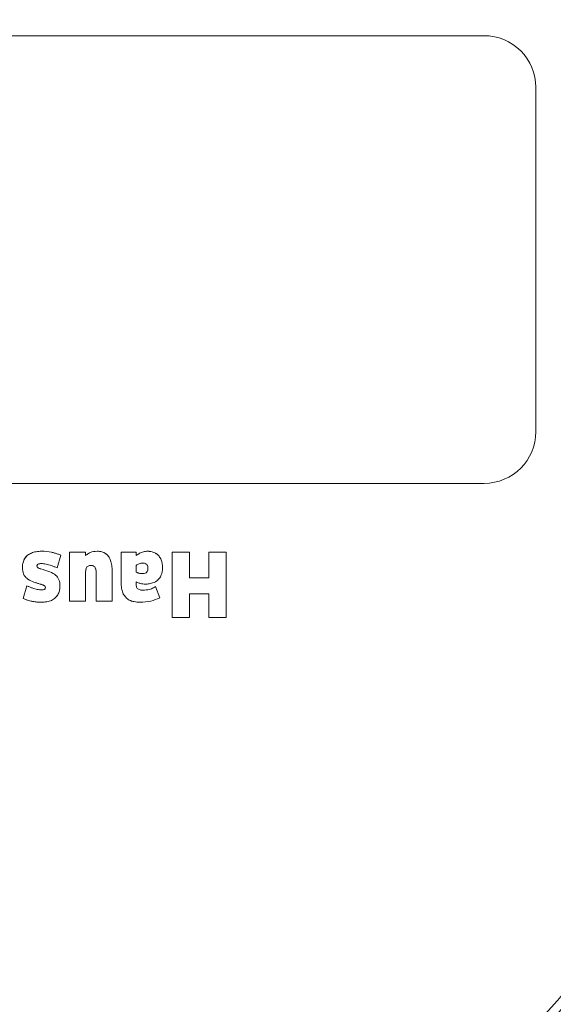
# Model space of a CAD drawing. Header units: centimetres. Extents: x -122 to 72759, y 3298 to 43172.
# Tile 148 of 243: x 30476.74 to 30478.3, y 17226.63 to 17229.49. Entities that reach past the tile are written whole.
import ezdxf
from ezdxf import colors
from ezdxf.entities.mleader import LeaderData, LeaderLine
from ezdxf.math import Vec2, Vec3

# ---------------------------------------------------------------- set-up
doc = ezdxf.new("R2010")
doc.units = ezdxf.units.CM
doc.header["$MEASUREMENT"] = 0
doc.layers.get('0').update_dxf_attribs({"lineweight": 5})
doc.layers.add('IS_ARMATURA', color=7, linetype='Continuous', lineweight=9)
doc.layers.add('IS_INSTAL GAZ_Opis', color=7, linetype='Continuous', lineweight=5)
doc.styles.add('Arial-sanit', font='arial.ttf')

# ---------------------------------------------------------------- blocks, each defined once
blk = doc.blocks.new('G$CD5DA571F')
at = {"color": 0, "linetype": 'Continuous', "lineweight": 0}
for p, q in [((10.48, 24), (20.48, 24)), ((8.98, -22.5), (8.98, 22.5)), ((21.98, 22.5), (21.98, -22.5)), ((23.98, 15), (25.873, 15)), ((23.98, 14.493), (23.98, 15)), ((25.873, 15), (25.873, 14.493)), ((24.726, 14.493), (23.98, 14.493)), ((24.726, 13.934), (24.726, 14.493)), ((25.185, 14.493), (25.185, 13.934)), ((25.873, 14.493), (25.185, 14.493)), ((23.98, 13.428), (23.98, 13.934)), ((23.98, 13.934), (24.726, 13.934)), ((25.185, 13.934), (25.873, 13.934)), ((25.873, 13.934), (25.873, 13.428)), ((25.873, 13.428), (23.98, 13.428)), ((24.979, 12.948), (25.301, 13.069)), ((23.98, 12.384), (24.075, 12.384)), ((23.98, 11.95), (23.98, 12.384)), ((24.364, 12.384), (24.559, 12.384)), ((24.844, 12.384), (24.913, 12.384)), ((24.904, 11.95), (23.98, 11.95)), ((24.532, 11.684), (25.401, 11.684)), ((25.401, 11.684), (25.401, 11.22)), ((25.401, 11.22), (24.595, 11.22)), ((23.98, 10.911), (24.075, 10.911)), ((23.98, 10.448), (23.98, 10.911)), ((24.589, 10.911), (25.401, 10.911)), ((25.401, 10.911), (25.401, 10.448)), ((25.401, 10.448), (23.98, 10.448)), ((24.067, 10.194), (24.435, 10.086)), ((25.328, 9.101), (24.952, 9.203))]:
    blk.add_line(p, q, dxfattribs=at)
blk.add_circle((-21, 1), 174.337)
at = {"color": 0, "linetype": 'Continuous', "lineweight": 0, "extrusion": (0, 1.83697e-16, -1)}
for centre, radius, start, end in [((-15.431, -0.005), 39.5, 112.2295, 155.6985), ((-15.431, -0.005), 39, 112.2295, 157.3801), ((-15.431, -0.005), 38.28, 111.2387, 158.7613), ((-15.431, -0.005), 36.395, 111.9469, 158.0531), ((-10.48, 22.5), 1.5, 0, 90), ((-20.48, 22.5), 1.5, 90, 180), ((-24.135, 12.492), 1.3, 153.6812, 166.0417)]:
    blk.add_arc(centre, radius, start, end, dxfattribs=at)
at = {"color": 0, "linetype": 'Continuous', "lineweight": 0}
for centre, radius, start, end in [((15.431, -0.005), 37.876, 21.3545, 68.6455), ((15.431, -0.005), 32.995, 90, 270), ((15.431, -0.005), 32.991, 90, 270), ((15.431, -0.005), 32.995, 270, 90), ((15.431, -0.005), 32.991, 270, 90), ((15.48, 0), 32.7, 90, 270), ((15.48, 0), 32.7, 270, 90)]:
    blk.add_arc(centre, radius, start, end, dxfattribs=at)
at = {"color": 0, "linetype": 'Continuous', "lineweight": 0, "extrusion": (0, 1.83697e-16, -1)}
for centre, major_axis, ratio, start_param, end_param in [((33.503, 6.538), (9.481, -6.428), 0.179616, 3.020365, 3.181334), ((24.541, 13.109), (0.254, -0.728), 0.355319, -0.794962, -0.483753), ((28.386, 5.143), (3.683, -4.953), 0.228862, 3.087198, 3.20182), ((25.262, 9.055), (0.954, -1.38), 0.65091, 2.386482, 2.604193)]:
    blk.add_ellipse(centre, major_axis=major_axis, ratio=ratio, start_param=start_param, end_param=end_param, dxfattribs=at)
at = {"color": 0, "linetype": 'Continuous', "lineweight": 0}
for centre, major_axis, ratio, start_param, end_param in [((29.079, 9.487), (-5.056, 3.482), 0.24524, -0.052536, 0.019453), ((29.079, 9.487), (-5.056, 3.482), 0.24524, 0.110827, 0.167461), ((24.465, 12.627), (-0.052, -0.253), 0.6389, -1.260564, -0.777951), ((10.923, 2.588), (-14.049, -10.36), 0.169134, 3.01751, 3.074653), ((24.402, 12.541), (0.049, -0.196), 0.521184, -1.334652, -0.787546), ((32.294, 4.928), (-8.275, 6.572), 0.189083, -0.135416, -0.100056), ((32.294, 4.928), (-8.275, 6.572), 0.189083, -0.191453, -0.161348), ((18.792, 1.289), (-6.454, -8.796), 0.185886, 3.230941, 3.277264), ((18.792, 1.289), (-6.454, -8.796), 0.185886, 3.101287, 3.158516), ((24.985, 9.667), (0.0001, -0.073), 0.5586, -3.042512, -2.413142), ((-109.886, -150.591), (-135.162, -160.65), 0.040181, 3.119213, 3.126488), ((-109.886, -150.591), (-135.162, -160.65), 0.040181, 3.103729, 3.111298), ((24.208, 9.761), (0.215, -0.245), 0.413857, -0.348478, 0.047319)]:
    blk.add_ellipse(centre, major_axis=major_axis, ratio=ratio, start_param=start_param, end_param=end_param, dxfattribs=at)
at = {"color": 0, "linetype": 'Continuous', "lineweight": 0, "extrusion": (4.31408e-32, 1.83697e-16, -1)}
blk.add_ellipse((24.322, 12.827), major_axis=(0.465, 0.136), ratio=0.627329, start_param=-1.135533, end_param=-0.653777, dxfattribs=at)
at = {"color": 0, "linetype": 'Continuous', "lineweight": 0, "extrusion": (-1.2326e-32, 1.83697e-16, -1)}
blk.add_ellipse((24.261, 12.399), major_axis=(-0.47, -0.662), ratio=0.655413, start_param=-3.002839, end_param=-2.690459, dxfattribs=at)
at = {"color": 0, "linetype": 'Continuous', "lineweight": 0, "extrusion": (-2.65008e-31, 1.83697e-16, -1)}
blk.add_ellipse((24.737, 12.079), major_axis=(-0.336, -1.163), ratio=0.521101, start_param=-2.38622, end_param=-2.077168, dxfattribs=at)
at = {"color": 0, "linetype": 'Continuous', "lineweight": 0, "extrusion": (1.2326e-31, 1.83697e-16, -1)}
blk.add_ellipse((25.028, 12.425), major_axis=(-0.966, -1.466), ratio=0.32356, start_param=0.201767, end_param=0.456289, dxfattribs=at)
at = {"color": 0, "linetype": 'Continuous', "lineweight": 0, "extrusion": (1.4483e-31, 1.83697e-16, -1)}
blk.add_ellipse((24.819, 8.86), major_axis=(0.027, -1.267), ratio=0.328414, start_param=2.501654, end_param=2.781456, dxfattribs=at)
at = {"color": 0, "linetype": 'Continuous', "lineweight": 0, "extrusion": (-3.08149e-33, 1.83697e-16, -1)}
blk.add_ellipse((25.047, 9.962), major_axis=(0.393, -0.057), ratio=0.500682, start_param=-2.394039, end_param=-1.852974, dxfattribs=at)
at = {"color": 0, "linetype": 'Continuous', "lineweight": 0, "extrusion": (-6.16298e-33, 1.83697e-16, -1)}
for centre, major_axis, ratio, start_param, end_param in [((24.585, 8.9), (-0.19, -1.284), 0.202036, 2.125022, 2.398169), ((25.319, 9.248), (-0.078, -0.235), 0.228647, -2.097526, -1.5638)]:
    blk.add_ellipse(centre, major_axis=major_axis, ratio=ratio, start_param=start_param, end_param=end_param, dxfattribs=at)
at = {"color": 0, "linetype": 'Continuous', "lineweight": 0, "extrusion": (1.60237e-31, 1.83697e-16, -1)}
blk.add_ellipse((24.654, 9.505), major_axis=(-0.118, -0.407), ratio=0.498613, start_param=-1.377432, end_param=-0.883272, dxfattribs=at)
at = {"color": 0, "linetype": 'Continuous', "lineweight": 0, "extrusion": (-4.93038e-32, 1.83697e-16, -1)}
blk.add_ellipse((24.074, 9.789), major_axis=(0.688, -0.578), ratio=0.602806, start_param=0.334581, end_param=0.621947, dxfattribs=at)
at = {"color": 0, "linetype": 'Continuous', "lineweight": 0}
for points, knots in [([(24.075, 13.029), (24.103, 13.056), (24.135, 13.078), (24.171, 13.096), (24.207, 13.114), (24.248, 13.127), (24.293, 13.136), (24.338, 13.145), (24.387, 13.149), (24.441, 13.149)], [0, 0, 0, 0, 0.333333, 0.333333, 0.333333, 0.666667, 0.666667, 0.666667, 1, 1, 1, 1]), ([(24.172, 13.097), (24.172, 13.096), (24.172, 13.096), (24.171, 13.096), (24.135, 13.078), (24.103, 13.056), (24.075, 13.029)], [0.6634177, 0.6634177, 0.6634177, 0.6634177, 0.6666667, 0.6666667, 0.6666667, 1, 1, 1, 1]), ([(24.64, 13.113), (24.659, 13.105), (24.677, 13.096), (24.695, 13.086), (24.712, 13.076), (24.728, 13.064), (24.743, 13.052), (24.759, 13.04), (24.773, 13.027), (24.786, 13.012)], [0, 0, 0, 0, 0.333333, 0.333333, 0.333333, 0.666667, 0.666667, 0.666667, 1, 1, 1, 1]), ([(25.058, 12.766), (25.052, 12.786), (25.046, 12.806), (25.038, 12.826), (25.031, 12.846), (25.022, 12.866), (25.012, 12.886), (25.002, 12.907), (24.991, 12.927), (24.979, 12.948)], [0, 0, 0, 0, 0.333333, 0.333333, 0.333333, 0.666667, 0.666667, 0.666667, 1, 1, 1, 1]), ([(23.986, 12.536), (23.978, 12.555), (23.972, 12.574), (23.967, 12.593), (23.962, 12.613), (23.958, 12.632), (23.955, 12.652), (23.953, 12.672), (23.951, 12.692), (23.951, 12.713)], [0, 0, 0, 0, 0.333333, 0.333333, 0.333333, 0.666667, 0.666667, 0.666667, 1, 1, 1, 1]), ([(24.337, 12.691), (24.327, 12.683), (24.319, 12.674), (24.313, 12.663), (24.307, 12.652), (24.302, 12.64), (24.299, 12.626), (24.296, 12.613), (24.295, 12.598), (24.295, 12.582)], [0, 0, 0, 0, 0.333333, 0.333333, 0.333333, 0.666667, 0.666667, 0.666667, 1, 1, 1, 1]), ([(24.312, 12.662), (24.312, 12.662), (24.313, 12.662), (24.313, 12.662), (24.319, 12.673), (24.327, 12.683), (24.337, 12.691)], [0.6591953, 0.6591953, 0.6591953, 0.6591953, 0.6666667, 0.6666667, 0.6666667, 1, 1, 1, 1]), ([(24.449, 12.726), (24.434, 12.726), (24.419, 12.725), (24.406, 12.722), (24.393, 12.72), (24.38, 12.716), (24.369, 12.711), (24.357, 12.706), (24.347, 12.699), (24.337, 12.691)], [0, 0, 0, 0, 0.333333, 0.333333, 0.333333, 0.666667, 0.666667, 0.666667, 1, 1, 1, 1]), ([(24.599, 12.582), (24.599, 12.604), (24.597, 12.623), (24.591, 12.641), (24.585, 12.659), (24.577, 12.674), (24.565, 12.687), (24.552, 12.7), (24.536, 12.71), (24.516, 12.716), (24.497, 12.723), (24.475, 12.726), (24.449, 12.726)], [0, 0, 0, 0, 0.25, 0.25, 0.25, 0.5, 0.5, 0.5, 0.75, 0.75, 0.75, 1, 1, 1, 1]), ([(24.449, 12.726), (24.471, 12.726), (24.491, 12.723), (24.509, 12.719), (24.51, 12.718), (24.511, 12.718), (24.513, 12.717)], [0, 0, 0, 0, 0.25, 0.25, 0.25, 0.2685588, 0.2685588, 0.2685588, 0.2685588]), ([(24.56, 12.692), (24.572, 12.681), (24.582, 12.666), (24.588, 12.649), (24.589, 12.648), (24.589, 12.648), (24.589, 12.647)], [0.5202885, 0.5202885, 0.5202885, 0.5202885, 0.75, 0.75, 0.75, 0.7564726, 0.7564726, 0.7564726, 0.7564726]), ([(24.589, 12.47), (24.592, 12.481), (24.594, 12.493), (24.596, 12.505), (24.597, 12.517), (24.598, 12.529), (24.598, 12.542), (24.599, 12.555), (24.599, 12.568), (24.599, 12.582)], [0, 0, 0, 0, 0.333333, 0.333333, 0.333333, 0.666667, 0.666667, 0.666667, 1, 1, 1, 1]), ([(24.873, 12.861), (24.88, 12.84), (24.885, 12.818), (24.89, 12.797), (24.894, 12.775), (24.898, 12.754), (24.9, 12.732), (24.902, 12.709), (24.904, 12.687), (24.904, 12.664)], [0, 0, 0, 0, 0.333333, 0.333333, 0.333333, 0.666667, 0.666667, 0.666667, 1, 1, 1, 1]), ([(24.075, 12.384), (24.063, 12.399), (24.051, 12.415), (24.041, 12.431), (24.03, 12.447), (24.021, 12.464), (24.011, 12.481), (24.002, 12.499), (23.994, 12.517), (23.986, 12.536)], [0, 0, 0, 0, 0.333333, 0.333333, 0.333333, 0.666667, 0.666667, 0.666667, 1, 1, 1, 1]), ([(24.559, 12.384), (24.563, 12.393), (24.567, 12.402), (24.571, 12.411), (24.575, 12.42), (24.578, 12.43), (24.581, 12.44), (24.584, 12.45), (24.587, 12.46), (24.589, 12.47)], [0, 0, 0, 0, 0.333333, 0.333333, 0.333333, 0.666667, 0.666667, 0.666667, 1, 1, 1, 1]), ([(24.886, 12.507), (24.883, 12.493), (24.88, 12.479), (24.875, 12.466), (24.871, 12.452), (24.866, 12.439), (24.861, 12.425), (24.856, 12.412), (24.85, 12.398), (24.844, 12.384)], [0, 0, 0, 0, 0.333333, 0.333333, 0.333333, 0.666667, 0.666667, 0.666667, 1, 1, 1, 1]), ([(24.913, 12.384), (24.935, 12.384), (24.955, 12.387), (24.971, 12.39), (24.987, 12.393), (24.999, 12.398), (25.012, 12.404), (25.024, 12.411), (25.035, 12.42), (25.044, 12.432)], [0, 0, 0, 0, 0.333333, 0.333333, 0.333333, 0.666667, 0.666667, 0.666667, 1, 1, 1, 1]), ([(24.988, 12.394), (24.982, 12.393), (24.977, 12.391), (24.97, 12.39), (24.954, 12.387), (24.935, 12.384), (24.913, 12.384)], [0.5370592, 0.5370592, 0.5370592, 0.5370592, 0.6666667, 0.6666667, 0.6666667, 1, 1, 1, 1]), ([(25.044, 12.432), (25.053, 12.444), (25.06, 12.457), (25.066, 12.472), (25.071, 12.486), (25.075, 12.502), (25.077, 12.519), (25.08, 12.536), (25.081, 12.555), (25.081, 12.574)], [0, 0, 0, 0, 0.333333, 0.333333, 0.333333, 0.666667, 0.666667, 0.666667, 1, 1, 1, 1]), ([(25.43, 12.49), (25.43, 12.428), (25.425, 12.371), (25.415, 12.32), (25.404, 12.269), (25.389, 12.223), (25.368, 12.183), (25.347, 12.143), (25.321, 12.108), (25.289, 12.08)], [0, 0, 0, 0, 0.333333, 0.333333, 0.333333, 0.666667, 0.666667, 0.666667, 1, 1, 1, 1]), ([(25.369, 12.185), (25.39, 12.225), (25.405, 12.27), (25.415, 12.321), (25.425, 12.372), (25.43, 12.428), (25.43, 12.49)], [0.3372432, 0.3372432, 0.3372432, 0.3372432, 0.6666667, 0.6666667, 0.6666667, 1, 1, 1, 1]), ([(25.289, 12.08), (25.259, 12.051), (25.225, 12.027), (25.187, 12.008), (25.149, 11.989), (25.106, 11.974), (25.058, 11.965), (25.011, 11.955), (24.96, 11.95), (24.904, 11.95)], [0, 0, 0, 0, 0.333333, 0.333333, 0.333333, 0.666667, 0.666667, 0.666667, 1, 1, 1, 1]), ([(25.061, 11.965), (25.106, 11.975), (25.148, 11.989), (25.185, 12.007), (25.186, 12.008), (25.187, 12.008), (25.187, 12.008)], [0.3439242, 0.3439242, 0.3439242, 0.3439242, 0.6666667, 0.6666667, 0.6666667, 0.6720517, 0.6720517, 0.6720517, 0.6720517]), ([(23.951, 11.247), (23.951, 11.299), (23.958, 11.345), (23.969, 11.386), (23.98, 11.426), (23.996, 11.461), (24.018, 11.493), (24.039, 11.524), (24.067, 11.552), (24.1, 11.576)], [0, 0, 0, 0, 0.333333, 0.333333, 0.333333, 0.666667, 0.666667, 0.666667, 1, 1, 1, 1]), ([(24.1, 11.576), (24.068, 11.553), (24.041, 11.526), (24.019, 11.495), (24.011, 11.483), (24.003, 11.471), (23.997, 11.458)], [0, 0, 0, 0, 0.3333333, 0.3333333, 0.3333333, 0.4619273, 0.4619273, 0.4619273, 0.4619273]), ([(24.1, 11.576), (24.135, 11.601), (24.175, 11.621), (24.219, 11.637), (24.263, 11.653), (24.311, 11.664), (24.363, 11.672), (24.415, 11.68), (24.471, 11.684), (24.532, 11.684)], [0, 0, 0, 0, 0.333333, 0.333333, 0.333333, 0.666667, 0.666667, 0.666667, 1, 1, 1, 1]), ([(24.408, 11.178), (24.398, 11.169), (24.389, 11.159), (24.383, 11.147), (24.376, 11.136), (24.371, 11.124), (24.367, 11.11), (24.364, 11.096), (24.362, 11.081), (24.362, 11.065)], [0, 0, 0, 0, 0.333333, 0.333333, 0.333333, 0.666667, 0.666667, 0.666667, 1, 1, 1, 1]), ([(24.381, 11.145), (24.382, 11.146), (24.382, 11.146), (24.382, 11.146), (24.389, 11.158), (24.398, 11.168), (24.408, 11.178)], [0.6562649, 0.6562649, 0.6562649, 0.6562649, 0.6666667, 0.6666667, 0.6666667, 1, 1, 1, 1]), ([(24.595, 11.22), (24.568, 11.22), (24.543, 11.219), (24.52, 11.216), (24.497, 11.213), (24.477, 11.209), (24.458, 11.203), (24.44, 11.198), (24.422, 11.19), (24.408, 11.178)], [0, 0, 0, 0, 0.333333, 0.333333, 0.333333, 0.666667, 0.666667, 0.666667, 1, 1, 1, 1]), ([(24.457, 11.203), (24.457, 11.203), (24.458, 11.203), (24.459, 11.204), (24.464, 11.205), (24.469, 11.207), (24.474, 11.208)], [0.32169947, 0.32169947, 0.32169947, 0.32169947, 0.33333333, 0.33333333, 0.33333333, 0.42155801, 0.42155801, 0.42155801, 0.42155801]), ([(24.075, 10.911), (24.064, 10.925), (24.053, 10.939), (24.042, 10.954), (24.032, 10.969), (24.022, 10.985), (24.013, 11.001), (24.004, 11.017), (23.995, 11.034), (23.986, 11.052)], [0, 0, 0, 0, 0.333333, 0.333333, 0.333333, 0.666667, 0.666667, 0.666667, 1, 1, 1, 1]), ([(24.362, 11.065), (24.362, 11.049), (24.364, 11.035), (24.367, 11.022), (24.37, 11.008), (24.375, 10.996), (24.382, 10.985), (24.389, 10.973), (24.398, 10.963), (24.408, 10.953)], [0, 0, 0, 0, 0.333333, 0.333333, 0.333333, 0.666667, 0.666667, 0.666667, 1, 1, 1, 1]), ([(24.408, 10.953), (24.398, 10.962), (24.39, 10.973), (24.383, 10.984), (24.382, 10.984), (24.382, 10.985), (24.382, 10.985)], [0, 0, 0, 0, 0.3333333, 0.3333333, 0.3333333, 0.3480552, 0.3480552, 0.3480552, 0.3480552]), ([(24.408, 10.953), (24.422, 10.942), (24.439, 10.934), (24.457, 10.928), (24.475, 10.922), (24.494, 10.918), (24.516, 10.915), (24.538, 10.913), (24.563, 10.911), (24.589, 10.911)], [0, 0, 0, 0, 0.333333, 0.333333, 0.333333, 0.666667, 0.666667, 0.666667, 1, 1, 1, 1]), ([(24.471, 10.923), (24.466, 10.925), (24.461, 10.926), (24.456, 10.928), (24.456, 10.928), (24.455, 10.928), (24.454, 10.928)], [0.5761382, 0.5761382, 0.5761382, 0.5761382, 0.6666667, 0.6666667, 0.6666667, 0.6787619, 0.6787619, 0.6787619, 0.6787619]), ([(23.982, 9.922), (23.988, 9.952), (23.996, 9.982), (24.004, 10.012), (24.012, 10.042), (24.022, 10.072), (24.032, 10.103), (24.043, 10.133), (24.054, 10.163), (24.067, 10.194)], [0, 0, 0, 0, 0.333333, 0.333333, 0.333333, 0.666667, 0.666667, 0.666667, 1, 1, 1, 1]), ([(24.435, 10.086), (24.422, 10.058), (24.41, 10.03), (24.399, 10.003), (24.388, 9.975), (24.378, 9.947), (24.369, 9.92), (24.36, 9.893), (24.352, 9.865), (24.345, 9.838)], [0, 0, 0, 0, 0.333333, 0.333333, 0.333333, 0.666667, 0.666667, 0.666667, 1, 1, 1, 1]), ([(24.965, 10.167), (25.014, 10.167), (25.059, 10.162), (25.1, 10.152), (25.142, 10.142), (25.18, 10.126), (25.214, 10.106), (25.249, 10.086), (25.279, 10.06), (25.306, 10.03)], [0, 0, 0, 0, 0.333333, 0.333333, 0.333333, 0.666667, 0.666667, 0.666667, 1, 1, 1, 1]), ([(25.306, 10.03), (25.335, 9.999), (25.358, 9.962), (25.377, 9.921), (25.395, 9.88), (25.408, 9.834), (25.417, 9.784), (25.426, 9.733), (25.43, 9.677), (25.43, 9.617)], [0, 0, 0, 0, 0.333333, 0.333333, 0.333333, 0.666667, 0.666667, 0.666667, 1, 1, 1, 1]), ([(24.345, 9.838), (24.337, 9.812), (24.331, 9.787), (24.326, 9.762), (24.321, 9.737), (24.317, 9.714), (24.314, 9.691), (24.312, 9.667), (24.31, 9.645), (24.31, 9.623)], [0, 0, 0, 0, 0.333333, 0.333333, 0.333333, 0.666667, 0.666667, 0.666667, 1, 1, 1, 1]), ([(24.958, 9.721), (24.955, 9.718), (24.952, 9.714), (24.949, 9.71), (24.946, 9.705), (24.944, 9.701), (24.942, 9.696), (24.939, 9.692), (24.937, 9.687), (24.934, 9.681)], [0, 0, 0, 0, 0.333333, 0.333333, 0.333333, 0.666667, 0.666667, 0.666667, 1, 1, 1, 1]), ([(25.008, 9.743), (25.005, 9.743), (25.002, 9.743), (24.999, 9.743), (24.996, 9.742), (24.993, 9.742), (24.99, 9.741), (24.987, 9.741), (24.984, 9.74), (24.981, 9.74)], [0, 0, 0, 0, 0.333333, 0.333333, 0.333333, 0.666667, 0.666667, 0.666667, 1, 1, 1, 1]), ([(25.056, 9.721), (25.053, 9.726), (25.049, 9.73), (25.044, 9.734), (25.04, 9.737), (25.035, 9.739), (25.029, 9.741), (25.023, 9.742), (25.016, 9.743), (25.008, 9.743)], [0, 0, 0, 0, 0.333333, 0.333333, 0.333333, 0.666667, 0.666667, 0.666667, 1, 1, 1, 1]), ([(25.034, 9.739), (25.038, 9.738), (25.041, 9.736), (25.044, 9.734), (25.048, 9.731), (25.053, 9.727), (25.056, 9.721)], [0.4478906, 0.4478906, 0.4478906, 0.4478906, 0.6666667, 0.6666667, 0.6666667, 1, 1, 1, 1]), ([(25.071, 9.63), (25.071, 9.643), (25.071, 9.655), (25.07, 9.666), (25.069, 9.677), (25.068, 9.686), (25.066, 9.695), (25.063, 9.705), (25.061, 9.714), (25.056, 9.721)], [0, 0, 0, 0, 0.333333, 0.333333, 0.333333, 0.666667, 0.666667, 0.666667, 1, 1, 1, 1]), ([(24.067, 9.227), (24.041, 9.26), (24.02, 9.297), (24.003, 9.338), (23.986, 9.379), (23.973, 9.424), (23.964, 9.474), (23.956, 9.523), (23.951, 9.576), (23.951, 9.634)], [0, 0, 0, 0, 0.333333, 0.333333, 0.333333, 0.666667, 0.666667, 0.666667, 1, 1, 1, 1]), ([(24.31, 9.623), (24.31, 9.61), (24.311, 9.598), (24.312, 9.586), (24.313, 9.575), (24.314, 9.565), (24.317, 9.555), (24.319, 9.545), (24.323, 9.536), (24.327, 9.528)], [0, 0, 0, 0, 0.333333, 0.333333, 0.333333, 0.666667, 0.666667, 0.666667, 1, 1, 1, 1]), ([(24.327, 9.528), (24.33, 9.522), (24.334, 9.517), (24.339, 9.513), (24.344, 9.509), (24.349, 9.506), (24.355, 9.504), (24.361, 9.502), (24.368, 9.5), (24.376, 9.5)], [0, 0, 0, 0, 0.333333, 0.333333, 0.333333, 0.666667, 0.666667, 0.666667, 1, 1, 1, 1]), ([(24.428, 9.521), (24.433, 9.528), (24.438, 9.536), (24.442, 9.545), (24.447, 9.554), (24.45, 9.563), (24.454, 9.573), (24.457, 9.584), (24.461, 9.595), (24.464, 9.608)], [0, 0, 0, 0, 0.333333, 0.333333, 0.333333, 0.666667, 0.666667, 0.666667, 1, 1, 1, 1]), ([(24.911, 9.61), (24.903, 9.581), (24.894, 9.553), (24.886, 9.525), (24.877, 9.497), (24.868, 9.47), (24.859, 9.444), (24.85, 9.418), (24.84, 9.393), (24.83, 9.369)], [0, 0, 0, 0, 0.333333, 0.333333, 0.333333, 0.666667, 0.666667, 0.666667, 1, 1, 1, 1]), ([(24.934, 9.681), (24.932, 9.674), (24.929, 9.666), (24.927, 9.659), (24.924, 9.651), (24.921, 9.643), (24.919, 9.635), (24.916, 9.627), (24.914, 9.619), (24.911, 9.61)], [0, 0, 0, 0, 0.333333, 0.333333, 0.333333, 0.666667, 0.666667, 0.666667, 1, 1, 1, 1]), ([(24.952, 9.203), (24.965, 9.231), (24.976, 9.258), (24.987, 9.285), (24.998, 9.311), (25.009, 9.337), (25.018, 9.363), (25.027, 9.388), (25.035, 9.414), (25.042, 9.438)], [0, 0, 0, 0, 0.333333, 0.333333, 0.333333, 0.666667, 0.666667, 0.666667, 1, 1, 1, 1]), ([(25.042, 9.438), (25.049, 9.461), (25.054, 9.483), (25.058, 9.505), (25.063, 9.527), (25.066, 9.548), (25.068, 9.569), (25.07, 9.59), (25.071, 9.61), (25.071, 9.63)], [0, 0, 0, 0, 0.333333, 0.333333, 0.333333, 0.666667, 0.666667, 0.666667, 1, 1, 1, 1]), ([(25.424, 9.477), (25.422, 9.463), (25.42, 9.448), (25.418, 9.434), (25.416, 9.42), (25.414, 9.406), (25.412, 9.392), (25.41, 9.378), (25.407, 9.365), (25.405, 9.351)], [0, 0, 0, 0, 0.333333, 0.333333, 0.333333, 0.666667, 0.666667, 0.666667, 1, 1, 1, 1]), ([(25.43, 9.617), (25.43, 9.601), (25.43, 9.585), (25.429, 9.569), (25.429, 9.553), (25.428, 9.538), (25.427, 9.522), (25.427, 9.507), (25.425, 9.492), (25.424, 9.477)], [0, 0, 0, 0, 0.333333, 0.333333, 0.333333, 0.666667, 0.666667, 0.666667, 1, 1, 1, 1]), ([(24.067, 9.227), (24.092, 9.194), (24.123, 9.166), (24.157, 9.145), (24.173, 9.134), (24.19, 9.125), (24.208, 9.117)], [0, 0, 0, 0, 0.3333333, 0.3333333, 0.3333333, 0.4934854, 0.4934854, 0.4934854, 0.4934854]), ([(24.429, 9.077), (24.373, 9.077), (24.321, 9.083), (24.277, 9.094), (24.233, 9.105), (24.195, 9.121), (24.16, 9.142), (24.126, 9.164), (24.094, 9.192), (24.067, 9.227)], [0, 0, 0, 0, 0.333333, 0.333333, 0.333333, 0.666667, 0.666667, 0.666667, 1, 1, 1, 1]), ([(24.736, 9.201), (24.724, 9.187), (24.711, 9.173), (24.698, 9.162), (24.684, 9.15), (24.67, 9.139), (24.655, 9.13), (24.64, 9.121), (24.625, 9.113), (24.609, 9.106)], [0, 0, 0, 0, 0.333333, 0.333333, 0.333333, 0.666667, 0.666667, 0.666667, 1, 1, 1, 1]), ([(25.372, 9.228), (25.367, 9.215), (25.363, 9.201), (25.358, 9.187), (25.353, 9.173), (25.348, 9.158), (25.343, 9.144), (25.338, 9.13), (25.333, 9.115), (25.328, 9.101)], [0, 0, 0, 0, 0.333333, 0.333333, 0.333333, 0.666667, 0.666667, 0.666667, 1, 1, 1, 1])]:
    blk.add_open_spline(points, degree=3, knots=knots, dxfattribs=at)
blk.add_open_spline([(24.337, 12.691), (24.346, 12.699), (24.357, 12.705), (24.368, 12.71)], degree=3, dxfattribs=at)
blk = doc.blocks.new('_Closed')
at = {"color": 0, "linetype": 'ByBlock', "lineweight": -2}
for p, q in [((-1, 0.16667), (0, 0)), ((-1, 0.16667), (-1, -0.16667)), ((0, 0), (-1, -0.16667)), ((0, 0), (-1, 0))]:
    blk.add_line(p, q, dxfattribs=at)

msp = doc.modelspace()

# ---------------------------------------------------------------- block references
at = {"layer": 'IS_ARMATURA', "xscale": 0.1, "yscale": 0.1, "zscale": 0.1, "rotation": 270.0000000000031}
msp.add_blockref('G$CD5DA571F', (30475.84418, 17230.33668), dxfattribs=at)

# ---------------------------------------------------------------- leaders
at = {"layer": 'IS_INSTAL GAZ_Opis'}
ml = msp.add_multileader_mtext('Standard', dxfattribs=at)
ml.set_content('{\\fArial Narrow|b0|i0|c238|p34;Kanał nawiewny "Z"  %%c 1\\FAaa.shx|c238;\x81\\fArial Narrow|b0|i0|c238|p34;2,5 cm, \\Pzewn. kratka+2,0 m nad ziemią\\Pzakończony nie niżej \\Pniż 30 cm nad posadzką}', color=256, style='Arial-sanit')
ml.set_leader_properties(color=256, linetype='ByLayer', lineweight=-1)
ml.set_arrow_properties(name='CLOSED')
ml.build(insert=Vec2(0, 0))
ml.multileader.update_dxf_attribs({"text_left_attachment_type": 6, "text_right_attachment_type": 6, "arrow_head_size": 5})
ctx = ml.context
ctx.base_point, ctx.char_height, ctx.arrow_head_size, ctx.plane_origin = Vec3(30289.70064, 17549.8276), 15, 5, Vec3(30834.38378, 18013.07144)
ctx.left_attachment, ctx.right_attachment = 6, 6
notes = []
notes.append((ctx, [(0, (1, 1, 0), (30547.937, 17549.8276), (-1, 0), 8, [(0, [(30465.7128, 17398.76117)], 0, [])])]))
ctx.mtext.insert, ctx.mtext.defined_height, ctx.mtext.flow_direction = Vec3(30291.70064, 17569.72869), 36, 5
for ctx, leaders in notes:
    for number, flags, end, landing, length, lines in leaders:
        leader = LeaderData()
        leader.index, (leader.has_last_leader_line, leader.has_dogleg_vector, leader.attachment_direction) = number, flags
        leader.last_leader_point, leader.dogleg_vector, leader.dogleg_length = Vec3(end), Vec3(landing), length
        for number, points, colour, breaks in lines:
            line = LeaderLine()
            line.index, line.vertices, line.color, line.breaks = number, Vec3.list(points), colors.encode_raw_color(colour), breaks
            leader.lines.append(line)
        ctx.leaders.append(leader)

doc.saveas('drawing.dxf')
